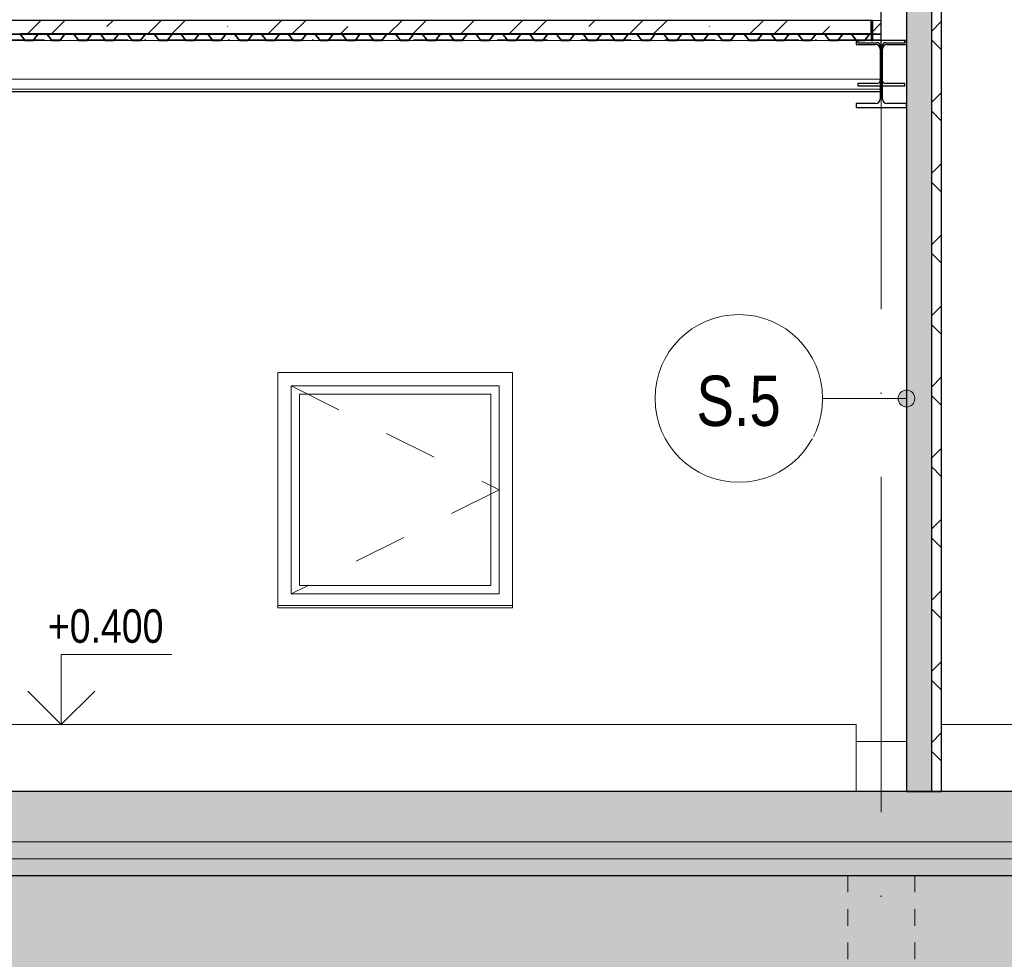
# Model space of a CAD drawing. Header units: millimetres. Extents: x 200776 to 378340, y -23587 to 19113.
# Tile 29 of 61: x 260500 to 266374, y -1000 to 4604. Entities that reach past the tile are written whole.
import ezdxf

# ---------------------------------------------------------------- set-up
doc = ezdxf.new("R2010")
doc.units = ezdxf.units.MM
for name, pattern in [('A_CARA_02_Čárkovaná', [200, 100, -100]), ('Dash', [635, 317.5, -317.5]), ('Čerchovaná 20mm', [3000, 2000, -500, 0, -500]), ('Čerchovaná 3mm', [500, 300, -100, 0, -100])]:
    doc.linetypes.add(name, pattern=pattern)
for name, color, linetype, lineweight in [('CA_KOTY', 3, 'Continuous', 9), ('CA_NEVHRA1', 3, 'Čerchovaná 3mm', 13), ('CA_OKNA18', 8, 'Dash', 9), ('CA_OKNA25', 7, 'Continuous', 13), ('CA_OSY', 5, 'Continuous', 9), ('CA_PODLAHA', 1, 'Continuous', 25), ('CA_PODLAHA25', 7, 'Continuous', 13), ('CA_POHHRA18', 9, 'Continuous', 9), ('CA_POHHRA25', 7, 'Continuous', 13), ('CA_PSVBUB', 3, 'Continuous', 9), ('CA_REZY', 1, 'Continuous', 25), ('CA_SRAFY', 9, 'Continuous', 25), ('CA_ZAKLADY25', 7, 'Continuous', 13), ('CA_ZARIZPRED', 8, 'Continuous', 13)]:
    doc.layers.add(name, color=color, linetype=linetype, lineweight=lineweight)
doc.styles.add('Arial_1', font='arial.ttf', dxfattribs={"width": 0.8, "height": 300})
doc.styles.add('Arial_2', font='arial.ttf', dxfattribs={"width": 0.8, "height": 200})
pattern_1 = [(50, (248519.7, 1115), (728.7365, -63.756), [76.2, -838.2]), (355, (248519.7, 1115), (-140.972, 764.228), [60.96, -670.56]), (100.451, (248580.4, 1109.7), (587.77, 700.467), [64.76, -712.36]), (46.184, (248519.7, 1318.2), (1084.316, -168.171), [114.3, -1257.3]), (96.636, (248610.1, 1304.2), (949.61, 989.71), [97.14, -1068.54]), (351.184, (248519.7, 1318.2), (949.62, 989.7), [91.44, -1005.84]), (21, (248621.3, 1267.4), (606.458, -409.0606), [76.2, -838.2]), (326, (248621.3, 1267.4), (247.208, 736.753), [60.96, -670.56]), (71.451, (248671.84, 1233.3), (853.668, 327.685), [64.76, -712.36]), (37.5, (248519.7, 1115), (12.3547, 338.2201), [33.528, -628.904, 33.528, -647.192, -673.1]), (37.5, (248519.7, 1115), (12.3547, 338.2201), [-1343.152, 33.528, -639.572]), (7.5, (248519.7, 1115), (267.279, 400.722), [33.528, -354.584, 33.528, -613.664, -256.54]), (7.5, (248519.7, 1115), (267.279, 400.722), [-1035.304, 33.528, -223.012]), (327.5, (248293.13, 1115), (542.3633, -22.9153), [33.528, -220.472, 33.528, -1810.512]), (327.5, (248293.13, 1115), (542.3633, -22.9153), [-287.528, -758.952, 33.528, -1018.032]), (317.5, (248191.53, 1115), (592.517, 101.707), [33.528, -296.672, 33.528, -492.76, -746.76]), (317.5, (248191.53, 1115), (592.517, 101.707), [-856.488, 33.528, -713.232])]

# ---------------------------------------------------------------- blocks, each defined once
blk = doc.blocks.new('HP_1x1 - 1500x1500-2568343-Řez 1 - vestavek V9')
at = {"layer": 'CA_OKNA18'}
for p, q in [((262120, 2420), (263360, 1800)), ((263360, 1800), (262120, 1180))]:
    blk.add_line(p, q, dxfattribs=at)
at = {"layer": 'CA_OKNA25', "lineweight": 9}
for p, q in [((262120, 2420), (262120, 1180)), ((263360, 2420), (262120, 2420)), ((263360, 1180), (263360, 2420)), ((262170, 2370), (262170, 1230)), ((263310, 2370), (262170, 2370)), ((263310, 1230), (263310, 2370)), ((263360, 1180), (262120, 1180)), ((263310, 1230), (262170, 1230))]:
    blk.add_line(p, q, dxfattribs=at)
at = {"layer": 'CA_OKNA25'}
for p, q in [((262040, 1095.9), (262040, 1110)), ((262040, 1110), (263440, 1110)), ((263440, 1095.9), (262040, 1095.9)), ((263440, 1110), (263440, 1095.9))]:
    blk.add_line(p, q, dxfattribs=at)
blk = doc.blocks.new('ocelová kce final - 11542_003_OK-HALA_TaO-2_ET_AciS_2025-05-29_upr_dwg-2597525-Řez 1 - vestavek V9')
at = {"layer": 'CA_REZY'}
for p, q in [((265580, 4600), (246856, 4600)), ((265580, 4519), (265580, 4600)), ((265590, 4600), (265580, 4600)), ((265580, 4600), (265580, 4480)), ((265590, 4480), (265590, 4600)), ((246856, 4519), (265580, 4519)), ((260612.1, 4519), (260499.9, 4519)), ((260502.2, 4516.7), (260528.9, 4481.6)), ((260503.1, 4517.4), (260529.8, 4482.3)), ((260529.8, 4482.3), (260503.1, 4517.4)), ((260532.2, 4481.1), (260579.8, 4481.1)), ((260579.8, 4481.1), (260532.2, 4481.1)), ((260532.2, 4480), (260579.8, 4480)), ((260582.2, 4482.3), (260608.9, 4517.4)), ((260608.9, 4517.4), (260582.2, 4482.3)), ((260583.1, 4481.6), (260609.8, 4516.7)), ((260659.8, 4519), (260612.2, 4519)), ((260612.2, 4517.9), (260659.8, 4517.9)), ((260772.1, 4519), (260659.9, 4519)), ((260662.2, 4516.7), (260688.9, 4481.6)), ((260663.1, 4517.4), (260689.8, 4482.3)), ((260689.8, 4482.3), (260663.1, 4517.4)), ((260692.2, 4481.1), (260739.8, 4481.1)), ((260739.8, 4481.1), (260692.2, 4481.1)), ((260692.2, 4480), (260739.8, 4480)), ((260742.2, 4482.3), (260768.9, 4517.4)), ((260768.9, 4517.4), (260742.2, 4482.3)), ((260743.1, 4481.6), (260769.8, 4516.7)), ((260819.8, 4519), (260772.2, 4519)), ((260772.2, 4517.9), (260819.8, 4517.9)), ((260932.1, 4519), (260819.9, 4519)), ((260822.2, 4516.7), (260848.9, 4481.6)), ((260823.1, 4517.4), (260849.8, 4482.3)), ((260849.8, 4482.3), (260823.1, 4517.4)), ((260852.2, 4481.1), (260899.8, 4481.1)), ((260899.8, 4481.1), (260852.2, 4481.1)), ((260852.2, 4480), (260899.8, 4480)), ((260902.2, 4482.3), (260928.9, 4517.4)), ((260928.9, 4517.4), (260902.2, 4482.3)), ((260903.1, 4481.6), (260929.8, 4516.7)), ((260979.8, 4519), (260932.2, 4519)), ((260932.2, 4517.9), (260979.8, 4517.9)), ((261092.1, 4519), (260979.9, 4519)), ((260982.2, 4516.7), (261008.9, 4481.6)), ((260983.1, 4517.4), (261009.8, 4482.3)), ((261009.8, 4482.3), (260983.1, 4517.4)), ((261012.2, 4481.1), (261059.8, 4481.1)), ((261059.8, 4481.1), (261012.2, 4481.1)), ((261012.2, 4480), (261059.8, 4480)), ((261062.2, 4482.3), (261088.9, 4517.4)), ((261088.9, 4517.4), (261062.2, 4482.3)), ((261063.1, 4481.6), (261089.8, 4516.7)), ((261139.8, 4519), (261092.2, 4519)), ((261092.2, 4517.9), (261139.8, 4517.9)), ((261252.1, 4519), (261139.9, 4519)), ((261142.2, 4516.7), (261168.9, 4481.6)), ((261143.1, 4517.4), (261169.8, 4482.3)), ((261169.8, 4482.3), (261143.1, 4517.4)), ((261172.2, 4481.1), (261219.8, 4481.1)), ((261219.8, 4481.1), (261172.2, 4481.1)), ((261172.2, 4480), (261219.8, 4480)), ((261222.2, 4482.3), (261248.9, 4517.4)), ((261248.9, 4517.4), (261222.2, 4482.3)), ((261223.1, 4481.6), (261249.8, 4516.7)), ((261296, 4519), (261252.2, 4519)), ((261252.2, 4517.9), (261296, 4517.9)), ((261299.8, 4519), (261256, 4519)), ((261256, 4519), (261256, 4517.9)), ((261256, 4517.9), (261299.8, 4517.9)), ((261296, 4517.9), (261296, 4519)), ((261412.1, 4519), (261299.9, 4519)), ((261302.2, 4516.7), (261328.9, 4481.6)), ((261303.1, 4517.4), (261329.8, 4482.3)), ((261329.8, 4482.3), (261303.1, 4517.4)), ((261332.2, 4481.1), (261379.8, 4481.1)), ((261379.8, 4481.1), (261332.2, 4481.1)), ((261332.2, 4480), (261379.8, 4480)), ((261382.2, 4482.3), (261408.9, 4517.4)), ((261408.9, 4517.4), (261382.2, 4482.3)), ((261383.1, 4481.6), (261409.8, 4516.7)), ((261459.8, 4519), (261412.2, 4519)), ((261412.2, 4517.9), (261459.8, 4517.9)), ((261572.1, 4519), (261459.9, 4519)), ((261462.2, 4516.7), (261488.9, 4481.6)), ((261463.1, 4517.4), (261489.8, 4482.3)), ((261489.8, 4482.3), (261463.1, 4517.4)), ((261492.2, 4481.1), (261539.8, 4481.1)), ((261539.8, 4481.1), (261492.2, 4481.1)), ((261492.2, 4480), (261539.8, 4480)), ((261542.2, 4482.3), (261568.9, 4517.4)), ((261568.9, 4517.4), (261542.2, 4482.3)), ((261543.1, 4481.6), (261569.8, 4516.7)), ((261619.8, 4519), (261572.2, 4519)), ((261572.2, 4517.9), (261619.8, 4517.9)), ((261732.1, 4519), (261619.9, 4519)), ((261622.2, 4516.7), (261648.9, 4481.6)), ((261623.1, 4517.4), (261649.8, 4482.3)), ((261649.8, 4482.3), (261623.1, 4517.4)), ((261652.2, 4481.1), (261699.8, 4481.1)), ((261699.8, 4481.1), (261652.2, 4481.1)), ((261652.2, 4480), (261699.8, 4480)), ((261702.2, 4482.3), (261728.9, 4517.4)), ((261728.9, 4517.4), (261702.2, 4482.3)), ((261703.1, 4481.6), (261729.8, 4516.7)), ((261779.8, 4519), (261732.2, 4519)), ((261732.2, 4517.9), (261779.8, 4517.9)), ((261892.1, 4519), (261779.9, 4519)), ((261782.2, 4516.7), (261808.9, 4481.6)), ((261783.1, 4517.4), (261809.8, 4482.3)), ((261809.8, 4482.3), (261783.1, 4517.4)), ((261812.2, 4481.1), (261859.8, 4481.1)), ((261859.8, 4481.1), (261812.2, 4481.1)), ((261812.2, 4480), (261859.8, 4480)), ((261862.2, 4482.3), (261888.9, 4517.4)), ((261888.9, 4517.4), (261862.2, 4482.3)), ((261863.1, 4481.6), (261889.8, 4516.7)), ((261939.8, 4519), (261892.2, 4519)), ((261892.2, 4517.9), (261939.8, 4517.9)), ((262052.1, 4519), (261939.9, 4519)), ((261942.2, 4516.7), (261968.9, 4481.6)), ((261943.1, 4517.4), (261969.8, 4482.3)), ((261969.8, 4482.3), (261943.1, 4517.4)), ((261972.2, 4481.1), (262019.8, 4481.1)), ((262019.8, 4481.1), (261972.2, 4481.1)), ((261972.2, 4480), (262019.8, 4480)), ((262022.2, 4482.3), (262048.9, 4517.4)), ((262048.9, 4517.4), (262022.2, 4482.3)), ((262023.1, 4481.6), (262049.8, 4516.7)), ((262099.8, 4519), (262052.2, 4519)), ((262052.2, 4517.9), (262099.8, 4517.9)), ((262212.1, 4519), (262099.9, 4519)), ((262102.2, 4516.7), (262128.9, 4481.6)), ((262103.1, 4517.4), (262129.8, 4482.3)), ((262129.8, 4482.3), (262103.1, 4517.4)), ((262132.2, 4481.1), (262179.8, 4481.1)), ((262179.8, 4481.1), (262132.2, 4481.1)), ((262132.2, 4480), (262179.8, 4480)), ((262182.2, 4482.3), (262208.9, 4517.4)), ((262208.9, 4517.4), (262182.2, 4482.3)), ((262183.1, 4481.6), (262209.8, 4516.7)), ((262256, 4519), (262212.2, 4519)), ((262212.2, 4517.9), (262256, 4517.9)), ((262259.8, 4519), (262216, 4519)), ((262216, 4519), (262216, 4517.9)), ((262216, 4517.9), (262259.8, 4517.9)), ((262256, 4517.9), (262256, 4519)), ((262372.1, 4519), (262259.9, 4519)), ((262262.2, 4516.7), (262288.9, 4481.6)), ((262263.1, 4517.4), (262289.8, 4482.3)), ((262289.8, 4482.3), (262263.1, 4517.4)), ((262292.2, 4481.1), (262339.8, 4481.1)), ((262339.8, 4481.1), (262292.2, 4481.1)), ((262292.2, 4480), (262339.8, 4480)), ((262342.2, 4482.3), (262368.9, 4517.4)), ((262368.9, 4517.4), (262342.2, 4482.3)), ((262343.1, 4481.6), (262369.8, 4516.7)), ((262419.8, 4519), (262372.2, 4519)), ((262372.2, 4517.9), (262419.8, 4517.9)), ((262532.1, 4519), (262419.9, 4519)), ((262422.2, 4516.7), (262448.9, 4481.6)), ((262423.1, 4517.4), (262449.8, 4482.3)), ((262449.8, 4482.3), (262423.1, 4517.4)), ((262452.2, 4481.1), (262499.8, 4481.1)), ((262499.8, 4481.1), (262452.2, 4481.1)), ((262452.2, 4480), (262499.8, 4480)), ((262502.2, 4482.3), (262528.9, 4517.4)), ((262528.9, 4517.4), (262502.2, 4482.3)), ((262503.1, 4481.6), (262529.8, 4516.7)), ((262579.8, 4519), (262532.2, 4519)), ((262532.2, 4517.9), (262579.8, 4517.9)), ((262692.1, 4519), (262579.9, 4519)), ((262582.2, 4516.7), (262608.9, 4481.6)), ((262583.1, 4517.4), (262609.8, 4482.3)), ((262609.8, 4482.3), (262583.1, 4517.4)), ((262612.2, 4481.1), (262659.8, 4481.1)), ((262659.8, 4481.1), (262612.2, 4481.1)), ((262612.2, 4480), (262659.8, 4480)), ((262662.2, 4482.3), (262688.9, 4517.4)), ((262688.9, 4517.4), (262662.2, 4482.3)), ((262663.1, 4481.6), (262689.8, 4516.7)), ((262739.8, 4519), (262692.2, 4519)), ((262692.2, 4517.9), (262739.8, 4517.9)), ((262852.1, 4519), (262739.9, 4519)), ((262742.2, 4516.7), (262768.9, 4481.6)), ((262743.1, 4517.4), (262769.8, 4482.3)), ((262769.8, 4482.3), (262743.1, 4517.4)), ((262772.2, 4481.1), (262819.8, 4481.1)), ((262819.8, 4481.1), (262772.2, 4481.1)), ((262772.2, 4480), (262819.8, 4480)), ((262822.2, 4482.3), (262848.9, 4517.4)), ((262848.9, 4517.4), (262822.2, 4482.3)), ((262823.1, 4481.6), (262849.8, 4516.7)), ((262899.8, 4519), (262852.2, 4519)), ((262852.2, 4517.9), (262899.8, 4517.9)), ((263012.1, 4519), (262899.9, 4519)), ((262902.2, 4516.7), (262928.9, 4481.6)), ((262903.1, 4517.4), (262929.8, 4482.3)), ((262929.8, 4482.3), (262903.1, 4517.4)), ((262932.2, 4481.1), (262979.8, 4481.1)), ((262979.8, 4481.1), (262932.2, 4481.1)), ((262932.2, 4480), (262979.8, 4480)), ((262982.2, 4482.3), (263008.9, 4517.4)), ((263008.9, 4517.4), (262982.2, 4482.3)), ((262983.1, 4481.6), (263009.8, 4516.7)), ((263059.8, 4519), (263012.2, 4519)), ((263012.2, 4517.9), (263059.8, 4517.9)), ((263172.1, 4519), (263059.9, 4519)), ((263062.2, 4516.7), (263088.9, 4481.6)), ((263063.1, 4517.4), (263089.8, 4482.3)), ((263089.8, 4482.3), (263063.1, 4517.4)), ((263092.2, 4481.1), (263139.8, 4481.1)), ((263139.8, 4481.1), (263092.2, 4481.1)), ((263092.2, 4480), (263139.8, 4480)), ((263142.2, 4482.3), (263168.9, 4517.4)), ((263168.9, 4517.4), (263142.2, 4482.3)), ((263143.1, 4481.6), (263169.8, 4516.7)), ((263216, 4519), (263172.2, 4519)), ((263172.2, 4517.9), (263216, 4517.9)), ((263219.8, 4519), (263176, 4519)), ((263176, 4519), (263176, 4517.9)), ((263176, 4517.9), (263219.8, 4517.9)), ((263216, 4517.9), (263216, 4519)), ((263332.1, 4519), (263219.9, 4519)), ((263222.2, 4516.7), (263248.9, 4481.6)), ((263223.1, 4517.4), (263249.8, 4482.3)), ((263249.8, 4482.3), (263223.1, 4517.4)), ((263252.2, 4481.1), (263299.8, 4481.1)), ((263299.8, 4481.1), (263252.2, 4481.1)), ((263252.2, 4480), (263299.8, 4480)), ((263302.2, 4482.3), (263328.9, 4517.4)), ((263328.9, 4517.4), (263302.2, 4482.3)), ((263303.1, 4481.6), (263329.8, 4516.7)), ((263379.8, 4519), (263332.2, 4519)), ((263332.2, 4517.9), (263379.8, 4517.9)), ((263492.1, 4519), (263379.9, 4519)), ((263382.2, 4516.7), (263408.9, 4481.6)), ((263383.1, 4517.4), (263409.8, 4482.3)), ((263409.8, 4482.3), (263383.1, 4517.4)), ((263412.2, 4481.1), (263459.8, 4481.1)), ((263459.8, 4481.1), (263412.2, 4481.1)), ((263412.2, 4480), (263459.8, 4480)), ((263462.2, 4482.3), (263488.9, 4517.4)), ((263488.9, 4517.4), (263462.2, 4482.3)), ((263463.1, 4481.6), (263489.8, 4516.7)), ((263539.8, 4519), (263492.2, 4519)), ((263492.2, 4517.9), (263539.8, 4517.9)), ((263652.1, 4519), (263539.9, 4519)), ((263542.2, 4516.7), (263568.9, 4481.6)), ((263543.1, 4517.4), (263569.8, 4482.3)), ((263569.8, 4482.3), (263543.1, 4517.4)), ((263572.2, 4481.1), (263619.8, 4481.1)), ((263619.8, 4481.1), (263572.2, 4481.1)), ((263572.2, 4480), (263619.8, 4480)), ((263622.2, 4482.3), (263648.9, 4517.4)), ((263648.9, 4517.4), (263622.2, 4482.3)), ((263623.1, 4481.6), (263649.8, 4516.7)), ((263699.8, 4519), (263652.2, 4519)), ((263652.2, 4517.9), (263699.8, 4517.9)), ((263812.1, 4519), (263699.9, 4519)), ((263702.2, 4516.7), (263728.9, 4481.6)), ((263703.1, 4517.4), (263729.8, 4482.3)), ((263729.8, 4482.3), (263703.1, 4517.4)), ((263732.2, 4481.1), (263779.8, 4481.1)), ((263779.8, 4481.1), (263732.2, 4481.1)), ((263732.2, 4480), (263779.8, 4480)), ((263782.2, 4482.3), (263808.9, 4517.4)), ((263808.9, 4517.4), (263782.2, 4482.3)), ((263783.1, 4481.6), (263809.8, 4516.7)), ((263859.8, 4519), (263812.2, 4519)), ((263812.2, 4517.9), (263859.8, 4517.9)), ((263972.1, 4519), (263859.9, 4519)), ((263862.2, 4516.7), (263888.9, 4481.6)), ((263863.1, 4517.4), (263889.8, 4482.3)), ((263889.8, 4482.3), (263863.1, 4517.4)), ((263892.2, 4481.1), (263939.8, 4481.1)), ((263939.8, 4481.1), (263892.2, 4481.1)), ((263892.2, 4480), (263939.8, 4480)), ((263942.2, 4482.3), (263968.9, 4517.4)), ((263968.9, 4517.4), (263942.2, 4482.3)), ((263943.1, 4481.6), (263969.8, 4516.7)), ((264019.8, 4519), (263972.2, 4519)), ((263972.2, 4517.9), (264019.8, 4517.9)), ((264132.1, 4519), (264019.9, 4519)), ((264022.2, 4516.7), (264048.9, 4481.6)), ((264023.1, 4517.4), (264049.8, 4482.3)), ((264049.8, 4482.3), (264023.1, 4517.4)), ((264052.2, 4481.1), (264099.8, 4481.1)), ((264099.8, 4481.1), (264052.2, 4481.1)), ((264052.2, 4480), (264099.8, 4480)), ((264102.2, 4482.3), (264128.9, 4517.4)), ((264128.9, 4517.4), (264102.2, 4482.3)), ((264103.1, 4481.6), (264129.8, 4516.7)), ((264176, 4519), (264132.2, 4519)), ((264132.2, 4517.9), (264176, 4517.9)), ((264179.8, 4519), (264136, 4519)), ((264136, 4519), (264136, 4517.9)), ((264136, 4517.9), (264179.8, 4517.9)), ((264176, 4517.9), (264176, 4519)), ((264292.1, 4519), (264179.9, 4519)), ((264182.2, 4516.7), (264208.9, 4481.6)), ((264183.1, 4517.4), (264209.8, 4482.3)), ((264209.8, 4482.3), (264183.1, 4517.4)), ((264212.2, 4481.1), (264259.8, 4481.1)), ((264259.8, 4481.1), (264212.2, 4481.1)), ((264212.2, 4480), (264259.8, 4480)), ((264262.2, 4482.3), (264288.9, 4517.4)), ((264288.9, 4517.4), (264262.2, 4482.3)), ((264263.1, 4481.6), (264289.8, 4516.7)), ((264339.8, 4519), (264292.2, 4519)), ((264292.2, 4517.9), (264339.8, 4517.9)), ((264452.1, 4519), (264339.9, 4519)), ((264342.2, 4516.7), (264368.9, 4481.6)), ((264343.1, 4517.4), (264369.8, 4482.3)), ((264369.8, 4482.3), (264343.1, 4517.4)), ((264372.2, 4481.1), (264419.8, 4481.1)), ((264419.8, 4481.1), (264372.2, 4481.1)), ((264372.2, 4480), (264419.8, 4480)), ((264422.2, 4482.3), (264448.9, 4517.4)), ((264448.9, 4517.4), (264422.2, 4482.3)), ((264423.1, 4481.6), (264449.8, 4516.7)), ((264499.8, 4519), (264452.2, 4519)), ((264452.2, 4517.9), (264499.8, 4517.9)), ((264612.1, 4519), (264499.9, 4519)), ((264502.2, 4516.7), (264528.9, 4481.6)), ((264503.1, 4517.4), (264529.8, 4482.3)), ((264529.8, 4482.3), (264503.1, 4517.4)), ((264532.2, 4481.1), (264579.8, 4481.1)), ((264579.8, 4481.1), (264532.2, 4481.1)), ((264532.2, 4480), (264579.8, 4480)), ((264582.2, 4482.3), (264608.9, 4517.4)), ((264608.9, 4517.4), (264582.2, 4482.3)), ((264583.1, 4481.6), (264609.8, 4516.7)), ((264659.8, 4519), (264612.2, 4519)), ((264612.2, 4517.9), (264659.8, 4517.9)), ((264772.1, 4519), (264659.9, 4519)), ((264662.2, 4516.7), (264688.9, 4481.6)), ((264663.1, 4517.4), (264689.8, 4482.3)), ((264689.8, 4482.3), (264663.1, 4517.4)), ((264692.2, 4481.1), (264739.8, 4481.1)), ((264739.8, 4481.1), (264692.2, 4481.1)), ((264692.2, 4480), (264739.8, 4480)), ((264742.2, 4482.3), (264768.9, 4517.4)), ((264768.9, 4517.4), (264742.2, 4482.3)), ((264743.1, 4481.6), (264769.8, 4516.7)), ((264819.8, 4519), (264772.2, 4519)), ((264772.2, 4517.9), (264819.8, 4517.9)), ((264932.1, 4519), (264819.9, 4519)), ((264822.2, 4516.7), (264848.9, 4481.6)), ((264823.1, 4517.4), (264849.8, 4482.3)), ((264849.8, 4482.3), (264823.1, 4517.4)), ((264852.2, 4481.1), (264899.8, 4481.1)), ((264899.8, 4481.1), (264852.2, 4481.1)), ((264852.2, 4480), (264899.8, 4480)), ((264902.2, 4482.3), (264928.9, 4517.4)), ((264928.9, 4517.4), (264902.2, 4482.3)), ((264903.1, 4481.6), (264929.8, 4516.7)), ((264979.8, 4519), (264932.2, 4519)), ((264932.2, 4517.9), (264979.8, 4517.9)), ((265092.1, 4519), (264979.9, 4519)), ((264982.2, 4516.7), (265008.9, 4481.6)), ((264983.1, 4517.4), (265009.8, 4482.3)), ((265009.8, 4482.3), (264983.1, 4517.4)), ((265012.2, 4481.1), (265059.8, 4481.1)), ((265059.8, 4481.1), (265012.2, 4481.1)), ((265012.2, 4480), (265059.8, 4480)), ((265062.2, 4482.3), (265088.9, 4517.4)), ((265088.9, 4517.4), (265062.2, 4482.3)), ((265063.1, 4481.6), (265089.8, 4516.7)), ((265136, 4519), (265092.2, 4519)), ((265092.2, 4517.9), (265136, 4517.9)), ((265139.8, 4519), (265096, 4519)), ((265096, 4519), (265096, 4517.9)), ((265096, 4517.9), (265139.8, 4517.9)), ((265136, 4517.9), (265136, 4519)), ((265252.1, 4519), (265139.9, 4519)), ((265142.2, 4516.7), (265168.9, 4481.6)), ((265143.1, 4517.4), (265169.8, 4482.3)), ((265169.8, 4482.3), (265143.1, 4517.4)), ((265172.2, 4481.1), (265219.8, 4481.1)), ((265219.8, 4481.1), (265172.2, 4481.1)), ((265172.2, 4480), (265219.8, 4480)), ((265222.2, 4482.3), (265248.9, 4517.4)), ((265248.9, 4517.4), (265222.2, 4482.3)), ((265223.1, 4481.6), (265249.8, 4516.7)), ((265299.8, 4519), (265252.2, 4519)), ((265252.2, 4517.9), (265299.8, 4517.9)), ((265412.1, 4519), (265299.9, 4519)), ((265302.2, 4516.7), (265328.9, 4481.6)), ((265303.1, 4517.4), (265329.8, 4482.3)), ((265329.8, 4482.3), (265303.1, 4517.4)), ((265332.2, 4481.1), (265379.8, 4481.1)), ((265379.8, 4481.1), (265332.2, 4481.1)), ((265332.2, 4480), (265379.8, 4480)), ((265382.2, 4482.3), (265408.9, 4517.4)), ((265408.9, 4517.4), (265382.2, 4482.3)), ((265383.1, 4481.6), (265409.8, 4516.7)), ((265459.8, 4519), (265412.2, 4519)), ((265412.2, 4517.9), (265459.8, 4517.9)), ((265572.1, 4519), (265459.9, 4519)), ((265462.2, 4516.7), (265488.9, 4481.6)), ((265463.1, 4517.4), (265489.8, 4482.3)), ((265489.8, 4482.3), (265463.1, 4517.4)), ((265790, 4480), (265490, 4480)), ((265490, 4480), (265490, 4456)), ((265492.2, 4481.1), (265539.8, 4481.1)), ((265539.8, 4481.1), (265492.2, 4481.1)), ((265492.2, 4480), (265539.8, 4480)), ((265780, 4480), (265500, 4480)), ((265500, 4480), (265500, 4467)), ((265500, 4467), (265612, 4467)), ((265542.2, 4482.3), (265568.9, 4517.4)), ((265568.9, 4517.4), (265542.2, 4482.3)), ((265543.1, 4481.6), (265569.8, 4516.7)), ((265580, 4519), (265572.2, 4519)), ((265572.2, 4517.9), (265580, 4517.9)), ((265580, 4517.9), (265580, 4519)), ((265580, 4480), (265590, 4480)), ((265668, 4467), (265780, 4467)), ((265780, 4467), (265780, 4480)), ((265790, 4456), (265790, 4480)), ((265490, 4456), (265606.2, 4456)), ((265633.2, 4429), (265633.2, 4131)), ((265636, 4443), (265636, 4247)), ((265644, 4247), (265644, 4443)), ((265646.7, 4131), (265646.7, 4429)), ((265673.7, 4456), (265790, 4456)), ((265612, 4223), (265500, 4223)), ((265500, 4223), (265500, 4210)), ((265500, 4210), (265780, 4210)), ((265780, 4223), (265668, 4223)), ((265780, 4210), (265780, 4223)), ((265606.2, 4104), (265490, 4104)), ((265490, 4104), (265490, 4080)), ((265490, 4080), (265790, 4080)), ((265790, 4104), (265673.7, 4104)), ((265790, 4080), (265790, 4104)), ((289420, 0), (205090, 0)), ((205090, -500), (289420, -500))]:
    blk.add_line(p, q, dxfattribs=at)
for centre, radius, start, end in [((260499.8, 4515), 4.04, 36.34521, 90), ((260499.8, 4515), 2.96, 36.18153, 90), ((260499.8, 4515), 4.04, 36.34533, 88.72469), ((260532.2, 4484), 4.04, 216.34521, 270), ((260532.3, 4484.2), 3.09, 217.3274, 268.85395), ((260532.2, 4484), 2.96, 216.18153, 270), ((260579.8, 4484), 2.96, 270, 323.81866), ((260579.8, 4484), 2.96, 270, 323.81847), ((260579.8, 4484), 4.04, 270, 323.65479), ((260612.3, 4514.8), 4.18, 91.59236, 142.6726), ((260612.2, 4515), 4.04, 90, 143.65479), ((260612.2, 4515), 2.96, 90, 143.81847), ((260659.8, 4515), 4.04, 36.34521, 90), ((260659.8, 4515), 2.96, 36.18153, 90), ((260659.8, 4515), 4.04, 36.34533, 88.72469), ((260692.2, 4484), 4.04, 216.34521, 270), ((260692.3, 4484.2), 3.09, 217.3274, 268.85395), ((260692.2, 4484), 2.96, 216.18153, 270), ((260739.8, 4484), 2.96, 270, 323.81866), ((260739.8, 4484), 2.96, 270, 323.81847), ((260739.8, 4484), 4.04, 270, 323.65479), ((260772.3, 4514.8), 4.18, 91.59236, 142.6726), ((260772.2, 4515), 4.04, 90, 143.65479), ((260772.2, 4515), 2.96, 90, 143.81847), ((260819.8, 4515), 4.04, 36.34521, 90), ((260819.8, 4515), 2.96, 36.18153, 90), ((260819.8, 4515), 4.04, 36.34533, 88.72469), ((260852.2, 4484), 4.04, 216.34521, 270), ((260852.3, 4484.2), 3.09, 217.3274, 268.85395), ((260852.2, 4484), 2.96, 216.18153, 270), ((260899.8, 4484), 2.96, 270, 323.81866), ((260899.8, 4484), 2.96, 270, 323.81847), ((260899.8, 4484), 4.04, 270, 323.65479), ((260932.3, 4514.8), 4.18, 91.59236, 142.6726), ((260932.2, 4515), 4.04, 90, 143.65479), ((260932.2, 4515), 2.96, 90, 143.81847), ((260979.8, 4515), 4.04, 36.34521, 90), ((260979.8, 4515), 2.96, 36.18153, 90), ((260979.8, 4515), 4.04, 36.34533, 88.72469), ((261012.2, 4484), 4.04, 216.34521, 270), ((261012.3, 4484.2), 3.09, 217.3274, 268.85395), ((261012.2, 4484), 2.96, 216.18153, 270), ((261059.8, 4484), 2.96, 270, 323.81866), ((261059.8, 4484), 2.96, 270, 323.81847), ((261059.8, 4484), 4.04, 270, 323.65479), ((261092.3, 4514.8), 4.18, 91.59236, 142.6726), ((261092.2, 4515), 4.04, 90, 143.65479), ((261092.2, 4515), 2.96, 90, 143.81847), ((261139.8, 4515), 4.04, 36.34521, 90), ((261139.8, 4515), 2.96, 36.18153, 90), ((261139.8, 4515), 4.04, 36.34533, 88.72469), ((261172.2, 4484), 4.04, 216.34521, 270), ((261172.3, 4484.2), 3.09, 217.3274, 268.85395), ((261172.2, 4484), 2.96, 216.18153, 270), ((261219.8, 4484), 2.96, 270, 323.81866), ((261219.8, 4484), 2.96, 270, 323.81847), ((261219.8, 4484), 4.04, 270, 323.65479), ((261252.3, 4514.8), 4.18, 91.59236, 142.6726), ((261252.2, 4515), 4.04, 90, 143.65479), ((261252.2, 4515), 2.96, 90, 143.81847), ((261299.8, 4515), 4.04, 36.34521, 90), ((261299.8, 4515), 2.96, 36.18153, 90), ((261299.8, 4515), 4.04, 36.34533, 88.72469), ((261332.2, 4484), 4.04, 216.34521, 270), ((261332.3, 4484.2), 3.09, 217.3274, 268.85395), ((261332.2, 4484), 2.96, 216.18153, 270), ((261379.8, 4484), 2.96, 270, 323.81866), ((261379.8, 4484), 2.96, 270, 323.81847), ((261379.8, 4484), 4.04, 270, 323.65479), ((261412.3, 4514.8), 4.18, 91.59236, 142.67257), ((261412.2, 4515), 4.04, 90, 143.65479), ((261412.2, 4515), 2.96, 90, 143.81847), ((261459.8, 4515), 4.04, 36.34521, 90), ((261459.8, 4515), 2.96, 36.18153, 90), ((261459.8, 4515), 4.04, 36.34533, 88.72469), ((261492.2, 4484), 4.04, 216.34521, 270), ((261492.3, 4484.2), 3.09, 217.3274, 268.85395), ((261492.2, 4484), 2.96, 216.18153, 270), ((261539.8, 4484), 2.96, 270, 323.81866), ((261539.8, 4484), 2.96, 270, 323.81847), ((261539.8, 4484), 4.04, 270, 323.65479), ((261572.3, 4514.8), 4.18, 91.59236, 142.67263), ((261572.2, 4515), 4.04, 90, 143.65479), ((261572.2, 4515), 2.96, 90, 143.81847), ((261619.8, 4515), 4.04, 36.34521, 90), ((261619.8, 4515), 2.96, 36.18153, 90), ((261619.8, 4515), 4.04, 36.34533, 88.72469), ((261652.2, 4484), 4.04, 216.34521, 270), ((261652.3, 4484.2), 3.09, 217.3274, 268.85395), ((261652.2, 4484), 2.96, 216.18153, 270), ((261699.8, 4484), 2.96, 270, 323.81866), ((261699.8, 4484), 2.96, 270, 323.81847), ((261699.8, 4484), 4.04, 270, 323.65479), ((261732.3, 4514.8), 4.18, 91.59236, 142.67263), ((261732.2, 4515), 4.04, 90, 143.65479), ((261732.2, 4515), 2.96, 90, 143.81847), ((261779.8, 4515), 4.04, 36.34521, 90), ((261779.8, 4515), 2.96, 36.18153, 90), ((261779.8, 4515), 4.04, 36.34533, 88.72469), ((261812.2, 4484), 4.04, 216.34521, 270), ((261812.3, 4484.2), 3.09, 217.3274, 268.85395), ((261812.2, 4484), 2.96, 216.18153, 270), ((261859.8, 4484), 2.96, 270, 323.81866), ((261859.8, 4484), 2.96, 270, 323.81847), ((261859.8, 4484), 4.04, 270, 323.65479), ((261892.3, 4514.8), 4.18, 91.59236, 142.67263), ((261892.2, 4515), 4.04, 90, 143.65479), ((261892.2, 4515), 2.96, 90, 143.81847), ((261939.8, 4515), 4.04, 36.34521, 90), ((261939.8, 4515), 2.96, 36.18153, 90), ((261939.8, 4515), 4.04, 36.34533, 88.72469), ((261972.2, 4484), 4.04, 216.34521, 270), ((261972.3, 4484.2), 3.09, 217.3274, 268.85395), ((261972.2, 4484), 2.96, 216.18153, 270), ((262019.8, 4484), 2.96, 270, 323.81866), ((262019.8, 4484), 2.96, 270, 323.81847), ((262019.8, 4484), 4.04, 270, 323.65479), ((262052.3, 4514.8), 4.18, 91.59236, 142.67263), ((262052.2, 4515), 4.04, 90, 143.65479), ((262052.2, 4515), 2.96, 90, 143.81847), ((262099.8, 4515), 4.04, 36.34521, 90), ((262099.8, 4515), 2.96, 36.18153, 90), ((262099.8, 4515), 4.04, 36.34533, 88.72469), ((262132.2, 4484), 4.04, 216.34521, 270), ((262132.3, 4484.2), 3.09, 217.3274, 268.85395), ((262132.2, 4484), 2.96, 216.18153, 270), ((262179.8, 4484), 2.96, 270, 323.81866), ((262179.8, 4484), 2.96, 270, 323.81847), ((262179.8, 4484), 4.04, 270, 323.65479), ((262212.3, 4514.8), 4.18, 91.59236, 142.6726), ((262212.2, 4515), 4.04, 90, 143.65479), ((262212.2, 4515), 2.96, 90, 143.81847), ((262259.8, 4515), 4.04, 36.34521, 90), ((262259.8, 4515), 2.96, 36.18153, 90), ((262259.8, 4515), 4.04, 36.34533, 88.72469), ((262292.2, 4484), 4.04, 216.34521, 270), ((262292.3, 4484.2), 3.09, 217.3274, 268.85395), ((262292.2, 4484), 2.96, 216.18153, 270), ((262339.8, 4484), 2.96, 270, 323.81866), ((262339.8, 4484), 2.96, 270, 323.81847), ((262339.8, 4484), 4.04, 270, 323.65479), ((262372.3, 4514.8), 4.18, 91.59236, 142.6726), ((262372.2, 4515), 4.04, 90, 143.65479), ((262372.2, 4515), 2.96, 90, 143.81847), ((262419.8, 4515), 4.04, 36.34521, 90), ((262419.8, 4515), 2.96, 36.18153, 90), ((262419.8, 4515), 4.04, 36.34533, 88.72469), ((262452.2, 4484), 4.04, 216.34521, 270), ((262452.3, 4484.2), 3.09, 217.3274, 268.85395), ((262452.2, 4484), 2.96, 216.18153, 270), ((262499.8, 4484), 2.96, 270, 323.81866), ((262499.8, 4484), 2.96, 270, 323.81847), ((262499.8, 4484), 4.04, 270, 323.65479), ((262532.3, 4514.8), 4.18, 91.59236, 142.6726), ((262532.2, 4515), 4.04, 90, 143.65479), ((262532.2, 4515), 2.96, 90, 143.81847), ((262579.8, 4515), 4.04, 36.34521, 90), ((262579.8, 4515), 2.96, 36.18153, 90), ((262579.8, 4515), 4.04, 36.34533, 88.72469), ((262612.2, 4484), 4.04, 216.34521, 270), ((262612.3, 4484.2), 3.09, 217.3274, 268.85395), ((262612.2, 4484), 2.96, 216.18153, 270), ((262659.8, 4484), 2.96, 270, 323.81866), ((262659.8, 4484), 2.96, 270, 323.81847), ((262659.8, 4484), 4.04, 270, 323.65479), ((262692.3, 4514.8), 4.18, 91.59236, 142.6726), ((262692.2, 4515), 4.04, 90, 143.65479), ((262692.2, 4515), 2.96, 90, 143.81847), ((262739.8, 4515), 4.04, 36.34521, 90), ((262739.8, 4515), 2.96, 36.18153, 90), ((262739.8, 4515), 4.04, 36.34533, 88.72469), ((262772.2, 4484), 4.04, 216.34521, 270), ((262772.3, 4484.2), 3.09, 217.3274, 268.85395), ((262772.2, 4484), 2.96, 216.18153, 270), ((262819.8, 4484), 2.96, 270, 323.81866), ((262819.8, 4484), 2.96, 270, 323.81847), ((262819.8, 4484), 4.04, 270, 323.65479), ((262852.3, 4514.8), 4.18, 91.59236, 142.6726), ((262852.2, 4515), 4.04, 90, 143.65479), ((262852.2, 4515), 2.96, 90, 143.81847), ((262899.8, 4515), 4.04, 36.34521, 90), ((262899.8, 4515), 2.96, 36.18153, 90), ((262899.8, 4515), 4.04, 36.34533, 88.72469), ((262932.2, 4484), 4.04, 216.34521, 270), ((262932.3, 4484.2), 3.09, 217.3274, 268.85395), ((262932.2, 4484), 2.96, 216.18153, 270), ((262979.8, 4484), 2.96, 270, 323.81866), ((262979.8, 4484), 2.96, 270, 323.81847), ((262979.8, 4484), 4.04, 270, 323.65479), ((263012.3, 4514.8), 4.18, 91.59236, 142.6726), ((263012.2, 4515), 4.04, 90, 143.65479), ((263012.2, 4515), 2.96, 90, 143.81847), ((263059.8, 4515), 4.04, 36.34521, 90), ((263059.8, 4515), 2.96, 36.18153, 90), ((263059.8, 4515), 4.04, 36.34533, 88.72469), ((263092.2, 4484), 4.04, 216.34521, 270), ((263092.3, 4484.2), 3.09, 217.3274, 268.85395), ((263092.2, 4484), 2.96, 216.18153, 270), ((263139.8, 4484), 2.96, 270, 323.81866), ((263139.8, 4484), 2.96, 270, 323.81847), ((263139.8, 4484), 4.04, 270, 323.65479), ((263172.3, 4514.8), 4.18, 91.59236, 142.6726), ((263172.2, 4515), 4.04, 90, 143.65479), ((263172.2, 4515), 2.96, 90, 143.81847), ((263219.8, 4515), 4.04, 36.34521, 90), ((263219.8, 4515), 2.96, 36.18153, 90), ((263219.8, 4515), 4.04, 36.34533, 88.72469), ((263252.2, 4484), 4.04, 216.34521, 270), ((263252.3, 4484.2), 3.09, 217.3274, 268.85395), ((263252.2, 4484), 2.96, 216.18153, 270), ((263299.8, 4484), 2.96, 270, 323.81866), ((263299.8, 4484), 2.96, 270, 323.81847), ((263299.8, 4484), 4.04, 270, 323.65479), ((263332.3, 4514.8), 4.18, 91.59236, 142.6726), ((263332.2, 4515), 4.04, 90, 143.65479), ((263332.2, 4515), 2.96, 90, 143.81847), ((263379.8, 4515), 4.04, 36.34521, 90), ((263379.8, 4515), 2.96, 36.18153, 90), ((263379.8, 4515), 4.04, 36.34533, 88.72469), ((263412.2, 4484), 4.04, 216.34521, 270), ((263412.3, 4484.2), 3.09, 217.3274, 268.85395), ((263412.2, 4484), 2.96, 216.18153, 270), ((263459.8, 4484), 2.96, 270, 323.81866), ((263459.8, 4484), 2.96, 270, 323.81847), ((263459.8, 4484), 4.04, 270, 323.65479), ((263492.3, 4514.8), 4.18, 91.59236, 142.6726), ((263492.2, 4515), 4.04, 90, 143.65479), ((263492.2, 4515), 2.96, 90, 143.81847), ((263539.8, 4515), 4.04, 36.34521, 90), ((263539.8, 4515), 2.96, 36.18153, 90), ((263539.8, 4515), 4.04, 36.34533, 88.72469), ((263572.2, 4484), 4.04, 216.34521, 270), ((263572.3, 4484.2), 3.09, 217.3274, 268.85395), ((263572.2, 4484), 2.96, 216.18153, 270), ((263619.8, 4484), 2.96, 270, 323.81866), ((263619.8, 4484), 2.96, 270, 323.81847), ((263619.8, 4484), 4.04, 270, 323.65479), ((263652.3, 4514.8), 4.18, 91.59236, 142.6726), ((263652.2, 4515), 4.04, 90, 143.65479), ((263652.2, 4515), 2.96, 90, 143.81847), ((263699.8, 4515), 4.04, 36.34521, 90), ((263699.8, 4515), 2.96, 36.18153, 90), ((263699.8, 4515), 4.04, 36.34533, 88.72469), ((263732.2, 4484), 4.04, 216.34521, 270), ((263732.3, 4484.2), 3.09, 217.3274, 268.85395), ((263732.2, 4484), 2.96, 216.18153, 270), ((263779.8, 4484), 2.96, 270, 323.81866), ((263779.8, 4484), 2.96, 270, 323.81847), ((263779.8, 4484), 4.04, 270, 323.65479), ((263812.3, 4514.8), 4.18, 91.59236, 142.6726), ((263812.2, 4515), 4.04, 90, 143.65479), ((263812.2, 4515), 2.96, 90, 143.81847), ((263859.8, 4515), 4.04, 36.34521, 90), ((263859.8, 4515), 2.96, 36.18153, 90), ((263859.8, 4515), 4.04, 36.34533, 88.72469), ((263892.2, 4484), 4.04, 216.34521, 270), ((263892.3, 4484.2), 3.09, 217.3274, 268.85395), ((263892.2, 4484), 2.96, 216.18153, 270), ((263939.8, 4484), 2.96, 270, 323.81866), ((263939.8, 4484), 2.96, 270, 323.81847), ((263939.8, 4484), 4.04, 270, 323.65479), ((263972.3, 4514.8), 4.18, 91.59236, 142.67262), ((263972.2, 4515), 4.04, 90, 143.65479), ((263972.2, 4515), 2.96, 90, 143.81847), ((264019.8, 4515), 4.04, 36.34521, 90), ((264019.8, 4515), 2.96, 36.18153, 90), ((264019.8, 4515), 4.04, 36.34533, 88.72469), ((264052.2, 4484), 4.04, 216.34521, 270), ((264052.3, 4484.2), 3.09, 217.3274, 268.85395), ((264052.2, 4484), 2.96, 216.18153, 270), ((264099.8, 4484), 2.96, 270, 323.81866), ((264099.8, 4484), 2.96, 270, 323.81847), ((264099.8, 4484), 4.04, 270, 323.65479), ((264132.3, 4514.8), 4.18, 91.59236, 142.67262), ((264132.2, 4515), 4.04, 90, 143.65479), ((264132.2, 4515), 2.96, 90, 143.81847), ((264179.8, 4515), 4.04, 36.34521, 90), ((264179.8, 4515), 2.96, 36.18153, 90), ((264179.8, 4515), 4.04, 36.34533, 88.72469), ((264212.2, 4484), 4.04, 216.34521, 270), ((264212.3, 4484.2), 3.09, 217.3274, 268.85395), ((264212.2, 4484), 2.96, 216.18153, 270), ((264259.8, 4484), 2.96, 270, 323.81866), ((264259.8, 4484), 2.96, 270, 323.81847), ((264259.8, 4484), 4.04, 270, 323.65479), ((264292.3, 4514.8), 4.18, 91.59236, 142.67262), ((264292.2, 4515), 4.04, 90, 143.65479), ((264292.2, 4515), 2.96, 90, 143.81847), ((264339.8, 4515), 4.04, 36.34521, 90), ((264339.8, 4515), 2.96, 36.18153, 90), ((264339.8, 4515), 4.04, 36.34533, 88.72469), ((264372.2, 4484), 4.04, 216.34521, 270), ((264372.3, 4484.2), 3.09, 217.3274, 268.85395), ((264372.2, 4484), 2.96, 216.18153, 270), ((264419.8, 4484), 2.96, 270.00003, 323.81866), ((264419.8, 4484), 2.96, 270, 323.81847), ((264419.8, 4484), 4.04, 270, 323.65479), ((264452.3, 4514.8), 4.18, 91.59236, 142.6726), ((264452.2, 4515), 4.04, 90, 143.65479), ((264452.2, 4515), 2.96, 90, 143.81847), ((264499.8, 4515), 4.04, 36.34521, 90), ((264499.8, 4515), 2.96, 36.18153, 90), ((264499.8, 4515), 4.04, 36.34533, 88.72469), ((264532.2, 4484), 4.04, 216.34521, 270), ((264532.3, 4484.2), 3.09, 217.32738, 268.85395), ((264532.2, 4484), 2.96, 216.18153, 270), ((264579.8, 4484), 2.96, 270.00003, 323.81866), ((264579.8, 4484), 2.96, 270, 323.81847), ((264579.8, 4484), 4.04, 270, 323.65479), ((264612.3, 4514.8), 4.18, 91.59236, 142.6726), ((264612.2, 4515), 4.04, 90, 143.65479), ((264612.2, 4515), 2.96, 90, 143.81847), ((264659.8, 4515), 4.04, 36.34521, 90), ((264659.8, 4515), 2.96, 36.18153, 90), ((264659.8, 4515), 4.04, 36.34533, 88.72469), ((264692.2, 4484), 4.04, 216.34521, 270), ((264692.3, 4484.2), 3.09, 217.3274, 268.85395), ((264692.2, 4484), 2.96, 216.18153, 270), ((264739.8, 4484), 2.96, 270.00003, 323.81866), ((264739.8, 4484), 2.96, 270, 323.81847), ((264739.8, 4484), 4.04, 270, 323.65479), ((264772.3, 4514.8), 4.18, 91.59236, 142.6726), ((264772.2, 4515), 4.04, 90, 143.65479), ((264772.2, 4515), 2.96, 90, 143.81847), ((264819.8, 4515), 4.04, 36.34521, 90), ((264819.8, 4515), 2.96, 36.18153, 90), ((264819.8, 4515), 4.04, 36.34533, 88.72469), ((264852.2, 4484), 4.04, 216.34521, 270), ((264852.3, 4484.2), 3.09, 217.32737, 268.85395), ((264852.2, 4484), 2.96, 216.18153, 270), ((264899.8, 4484), 2.96, 270.00003, 323.81866), ((264899.8, 4484), 2.96, 270, 323.81847), ((264899.8, 4484), 4.04, 270, 323.65479), ((264932.3, 4514.8), 4.18, 91.59236, 142.6726), ((264932.2, 4515), 4.04, 90, 143.65479), ((264932.2, 4515), 2.96, 90, 143.81847), ((264979.8, 4515), 4.04, 36.34521, 90), ((264979.8, 4515), 2.96, 36.18153, 90), ((264979.8, 4515), 4.04, 36.34533, 88.72469), ((265012.2, 4484), 4.04, 216.34521, 270), ((265012.3, 4484.2), 3.09, 217.32737, 268.85395), ((265012.2, 4484), 2.96, 216.18153, 270), ((265059.8, 4484), 2.96, 270.00003, 323.81866), ((265059.8, 4484), 2.96, 270, 323.81847), ((265059.8, 4484), 4.04, 270, 323.65479), ((265092.3, 4514.8), 4.18, 91.59236, 142.6726), ((265092.2, 4515), 4.04, 90, 143.65479), ((265092.2, 4515), 2.96, 90, 143.81847), ((265139.8, 4515), 4.04, 36.34521, 90), ((265139.8, 4515), 2.96, 36.18153, 90), ((265139.8, 4515), 4.04, 36.34533, 88.72469), ((265172.2, 4484), 4.04, 216.34521, 270), ((265172.3, 4484.2), 3.09, 217.32737, 268.85395), ((265172.2, 4484), 2.96, 216.18153, 270), ((265219.8, 4484), 2.96, 270.00003, 323.81866), ((265219.8, 4484), 2.96, 270, 323.81847), ((265219.8, 4484), 4.04, 270, 323.65479), ((265252.3, 4514.8), 4.18, 91.59236, 142.6726), ((265252.2, 4515), 4.04, 90, 143.65479), ((265252.2, 4515), 2.96, 90, 143.81847), ((265299.8, 4515), 4.04, 36.34521, 90), ((265299.8, 4515), 2.96, 36.18153, 90), ((265299.8, 4515), 4.04, 36.34533, 88.72469), ((265332.2, 4484), 4.04, 216.34521, 270), ((265332.3, 4484.2), 3.09, 217.32737, 268.85395), ((265332.2, 4484), 2.96, 216.18153, 270), ((265379.8, 4484), 2.96, 270.00003, 323.81866), ((265379.8, 4484), 2.96, 270, 323.81847), ((265379.8, 4484), 4.04, 270, 323.65479), ((265412.3, 4514.8), 4.18, 91.59236, 142.6726), ((265412.2, 4515), 4.04, 90, 143.65479), ((265412.2, 4515), 2.96, 90, 143.81847), ((265459.8, 4515), 4.04, 36.34521, 90), ((265459.8, 4515), 2.96, 36.18153, 90), ((265459.8, 4515), 4.04, 36.34533, 88.72469), ((265492.2, 4484), 4.04, 216.34521, 270), ((265492.3, 4484.2), 3.09, 217.32737, 268.85395), ((265492.2, 4484), 2.96, 216.18153, 270), ((265539.8, 4484), 2.96, 270.00003, 323.81866), ((265539.8, 4484), 2.96, 270, 323.81847), ((265539.8, 4484), 4.04, 270, 323.65479), ((265572.3, 4514.8), 4.18, 91.59236, 142.6726), ((265572.2, 4515), 4.04, 90, 143.65479), ((265572.2, 4515), 2.96, 90, 143.81847), ((265612, 4443), 24, 0, 90), ((265668, 4443), 24, 90, 180), ((265606.2, 4429), 27, 0, 90), ((265673.7, 4429), 27, 90, 180), ((265612, 4247), 24, 270, 0), ((265668, 4247), 24, 180, 270), ((265606.2, 4131), 27, 270, 0), ((265673.7, 4131), 27, 180, 270)]:
    blk.add_arc(centre, radius, start, end, dxfattribs=at)
blk = doc.blocks.new('ocelová kce final - ocelová kce final-2597615-Řez 1 - vestavek V9')
blk.add_blockref('ocelová kce final - 11542_003_OK-HALA_TaO-2_ET_AciS_2025-05-29_upr_dwg-2597525-Řez 1 - vestavek V9', (0, 0))
blk = doc.blocks.new('HP_Popisek stěny - HP_Popisek stěny-1417901-Řez 1 - vestavek V9')
at = {"layer": 'CA_PSVBUB'}
blk.add_circle((288420, 7173.6), 500, dxfattribs=at)

msp = doc.modelspace()

# ---------------------------------------------------------------- hatches: boundary and pattern name
at = {"layer": 'CA_PSVBUB'}
h = msp.add_hatch(color=256, dxfattribs=at)
edge = h.paths.add_edge_path()
edge.add_arc((265790, 2345), 50, 0, 360)
at = {"layer": 'CA_SRAFY', "lineweight": 9}
h = msp.add_hatch(dxfattribs=at)
h.set_pattern_fill('FP_31', color=256, style=0, pattern_type=2)
h.set_pattern_definition([(45, (248519.7, 1115), (-212.132, 212.132), []), (135, (248519.7, 1115), (-212.132, -212.132), [])])
h.paths.add_polyline_path([(265940, 0), (266000, 0), (266000, 14047.2), (265940, 14047.2), (265940, 1165.4)])
h = msp.add_hatch(dxfattribs=at)
h.set_pattern_fill('FP_10', color=256, angle=-108.43, style=0, pattern_type=2)
h.set_pattern_definition([(71.57, (265795.127, 2339.92), (-0.003194, 40.64254), [6.096, -283.058, 32.106, 0]), (288.43, (265795.127, 2350.08), (0.003194, 40.64254), [6.096, -283.058, 31.648, 0]), (18.43, (265795.127, 2339.92), (-101.60858, -20.31297), [96.368, -224.892]), (341.57, (265795.127, 2350.08), (101.60858, -20.31297), [96.368, -224.892])])
h.paths.add_polyline_path([(265794.8, 0), (265940, 0), (265940, 4690), (265790, 4690), (265790, 0)])
h = msp.add_hatch(dxfattribs=at)
h.set_pattern_fill('FP_13', color=256, style=0, pattern_type=2)
h.set_pattern_definition([(45, (248519.7, 1115), (-359.21, 359.21), []), (45, (248663.4, 1115), (-359.21, 359.21), []), (45, (248950.75, 1115), (-215.526, 502.894), [203.2, -101.6, 3.353, -98.247])])
h.paths.add_polyline_path([(256403.2, 4520), (265640, 4520), (265640, 4600), (246845, 4600), (246845, 4520), (256222.6, 4520)])
h = msp.add_hatch(dxfattribs=at)
h.set_pattern_fill('FP_6', color=256, style=0, pattern_type=2)
h.set_pattern_definition([(45, (248519.7, 1115), (-269.4077, 269.4077), []), (45, (248789.1, 1115), (-269.4077, 269.4077), [190.5, -95.25])])
h.paths.add_polyline_path([(249178.9, -300), (289210, -300), (289210, 0), (205350, 0), (205350, -300), (248817.7, -300)])
h = msp.add_hatch(dxfattribs=at)
h.set_pattern_fill('FP_5', color=256, style=0, pattern_type=2)
h.set_pattern_definition(pattern_1)
h.paths.add_polyline_path([(205350, -400), (289210, -400), (289210, -300), (205350, -300), (205350, -312.5)])
h = msp.add_hatch(dxfattribs=at)
h.set_pattern_fill('FP_5', color=256, style=0, pattern_type=2)
h.set_pattern_definition(pattern_1)
h.paths.add_polyline_path([(248095.3, -1300), (289210, -1300), (289210, -400), (205350, -400), (205350, -1300), (247734.1, -1300)])

# ---------------------------------------------------------------- linework, layer by layer
at = {"layer": 'CA_KOTY'}
for p, q in [((260747.8, 818.6), (261407.3, 818.6)), ((260747.8, 400), (260747.8, 818.6)), ((260747.8, 400), (260547.8, 600)), ((260747.8, 400), (260947.8, 600))]:
    msp.add_line(p, q, dxfattribs=at)
at = {"layer": 'CA_NEVHRA1'}
msp.add_line((246845, 4484), (265640, 4484), dxfattribs=at)
at = {"layer": 'CA_OSY', "linetype": 'Čerchovaná 20mm'}
msp.add_line((265640, -6123.3), (265640, 17912.5), dxfattribs=at)
at = {"layer": 'CA_PODLAHA'}
for p, q in [((265640, 4175), (265640, 5100)), ((246845, 4175), (265640, 4175)), ((289210, 0), (205350, 0))]:
    msp.add_line(p, q, dxfattribs=at)
at = {"layer": 'CA_PODLAHA25'}
for p, q in [((265640, 4600), (246845, 4600)), ((265640, 4520), (246845, 4520)), ((265640, 4480), (246845, 4480)), ((265640, 4250), (246845, 4250)), ((265640, 4190), (246845, 4190)), ((289210, -300), (205350, -300)), ((289210, -400), (205350, -400))]:
    msp.add_line(p, q, dxfattribs=at)
at = {"layer": 'CA_POHHRA18'}
msp.add_line((246845, 4516), (265640, 4516), dxfattribs=at)
at = {"layer": 'CA_POHHRA25'}
for p, q in [((262040, 1110), (262040, 2500)), ((262040, 2500), (263440, 2500)), ((263440, 2500), (263440, 1110)), ((259790, 400), (265490, 400)), ((265490, 400), (265490, 0)), ((266000, 400), (271490, 400)), ((265790, 300), (265490, 300))]:
    msp.add_line(p, q, dxfattribs=at)
at = {"layer": 'CA_PSVBUB'}
msp.add_line((265790, 2345), (265290, 2345), dxfattribs=at)
msp.add_circle((265790, 2345), 50, dxfattribs=at)
at = {"layer": 'CA_REZY'}
for p, q in [((265940, 14047.2), (265940, 0)), ((266000, 0), (266000, 14047.2)), ((265790, 4690), (265790, 0)), ((265790, 0), (265940, 0)), ((265940, 0), (266000, 0))]:
    msp.add_line(p, q, dxfattribs=at)
at = {"layer": 'CA_ZAKLADY25', "linetype": 'A_CARA_02_Čárkovaná', "lineweight": 9}
for p, q in [((265440, -500), (265440, -1000)), ((265840, -500), (265840, -1000))]:
    msp.add_line(p, q, dxfattribs=at)

# ---------------------------------------------------------------- block references
at = {"layer": 'CA_OKNA18'}
msp.add_blockref('HP_1x1 - 1500x1500-2568343-Řez 1 - vestavek V9', (0, 0), dxfattribs=at)
at = {"layer": 'CA_PSVBUB'}
msp.add_blockref('HP_Popisek stěny - HP_Popisek stěny-1417901-Řez 1 - vestavek V9', (-23630, -4828.6), dxfattribs=at)
at = {"layer": 'CA_ZARIZPRED'}
msp.add_blockref('ocelová kce final - ocelová kce final-2597615-Řez 1 - vestavek V9', (0, 0), dxfattribs=at)

# ---------------------------------------------------------------- texts
at = {"layer": 'CA_KOTY', "insert": (260667.6, 1087.6), "char_height": 200, "width": 815.357, "attachment_point": 1, "line_spacing_factor": 0.941778, "style": 'Arial_2'}
msp.add_mtext('+0.400', dxfattribs=at)

# ---------------------------------------------------------------- next in the draw order: texts
at = {"layer": 'CA_PSVBUB', "insert": (264536.8, 2481), "char_height": 300, "width": 622.109, "attachment_point": 1, "style": 'Arial_1', "bg_fill": 3, "box_fill_scale": 1.25, "bg_fill_color": 256, "bg_fill_true_color": 13158600, "bg_fill_transparency": 0}
msp.add_mtext('S.5', dxfattribs=at)

doc.saveas('drawing.dxf')
